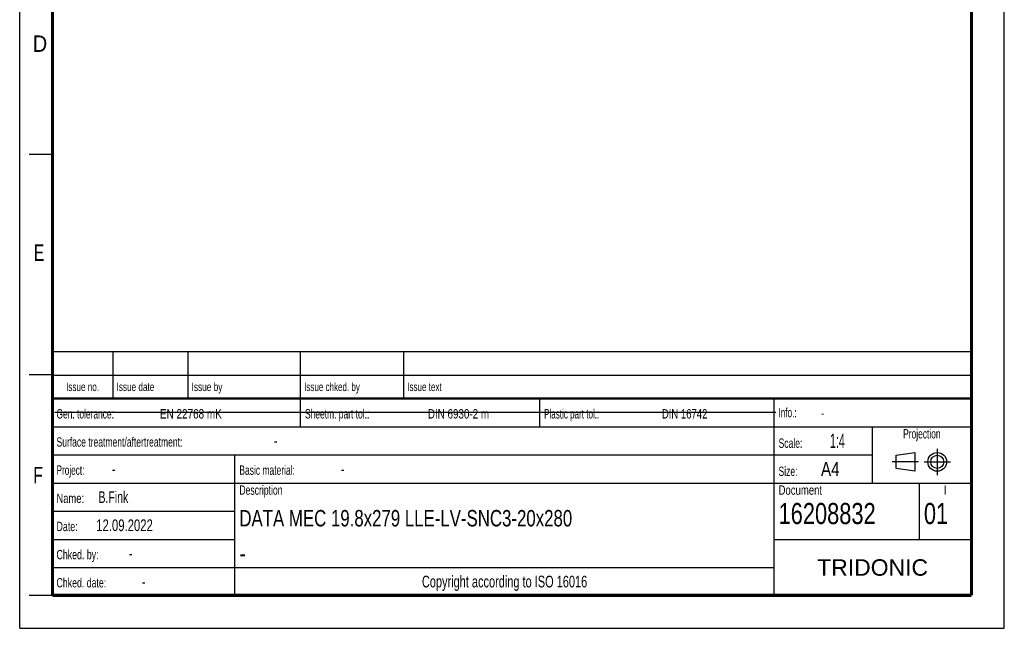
# Model space of a CAD drawing. Header units: millimetres. Extents: x 0 to 210, y 0 to 297.
# Tile 1 of 42: x 0 to 210, y 0 to 130. Entities that reach past the tile are written whole.
import ezdxf
from ezdxf.enums import TextEntityAlignment as Align

# ---------------------------------------------------------------- set-up
doc = ezdxf.new("R2010")
doc.units = ezdxf.units.MM
doc.header["$LTSCALE"] = 19.36
doc.linetypes.add('CENTER', pattern=[0.6, 0.375, -0.075, 0.075, -0.075])
doc.layers.get('0').update_dxf_attribs({"linetype": 'CONTINUOUS'})
doc.layers.add('DEFAULT_1', color=7, linetype='CENTER')
doc.layers.add('Z_NOTICE', color=7, linetype='CONTINUOUS')
doc.styles.get("Standard").update_dxf_attribs({"font": 'txt', "width": 0.7})
doc.styles.add('TEXTSTYLE_2', font='txt', dxfattribs={"width": 0.75})
doc.styles.add('TEXTSTYLE_5', font='arial.ttf')

# ---------------------------------------------------------------- blocks, each defined once
blk = doc.blocks.new('PROJEKTIONSMETHODE_BL0', base_point=(192.31, 35.47))
at = {"color": 2, "linetype": 'CONTINUOUS'}
for p, q in [((186.91, 36.87), (190.91, 37.47)), ((186.91, 34.07), (186.91, 36.87)), ((190.91, 37.47), (190.91, 33.47)), ((190.91, 33.47), (186.91, 34.07))]:
    blk.add_line(p, q, dxfattribs=at)
for radius in [2, 1.4]:
    blk.add_circle((195.71, 35.47), radius, dxfattribs=at)
at = {"layer": 'DEFAULT_1', "color": 2, "linetype": 'CENTER'}
for p, q in [((195.71, 38.27), (195.71, 32.67)), ((191.71, 35.47), (186.11, 35.47)), ((192.91, 35.47), (198.5, 35.47))]:
    blk.add_line(p, q, dxfattribs=at)

msp = doc.modelspace()

# ---------------------------------------------------------------- linework, layer by layer
at = {"color": 2, "linetype": 'CONTINUOUS'}
for p, q in [((0, 0), (0, 297)), ((210, 0), (210, 297)), ((7, 101), (2, 101)), ((6.91362, 48.96015), (6.91362, 58.96015)), ((6.91362, 58.96015), (202.91362, 58.96015)), ((19.91362, 48.96015), (19.91362, 58.96015)), ((35.91362, 48.96015), (35.91362, 58.96015)), ((59.91362, 48.96015), (59.91362, 58.96015)), ((81.91362, 48.96015), (81.91362, 58.96015)), ((202.91362, 48.96015), (202.91362, 58.96015)), ((7, 54), (2, 54)), ((6.91362, 53.96015), (202.91362, 53.96015)), ((6.91355, 6.96013), (6.91355, 48.96013)), ((6.91355, 48.96013), (202.91355, 48.96013)), ((6.91362, 48.96015), (202.91362, 48.96015)), ((59.91355, 42.96013), (59.91355, 48.96013)), ((110.91355, 42.96013), (110.91355, 48.96013)), ((160.91355, 6.96013), (160.91355, 48.96013)), ((202.91355, 6.96013), (202.91355, 48.96013)), ((6.91355, 42.96013), (202.91355, 42.96013)), ((181.91355, 30.96013), (181.91355, 42.96013)), ((6.91355, 36.96013), (181.91355, 36.96013)), ((45.91355, 6.96013), (45.91355, 36.96013)), ((6.91355, 30.96013), (202.91355, 30.96013)), ((191.91355, 18.96013), (191.91355, 30.96013)), ((6.91355, 24.96013), (45.91355, 24.96013)), ((6.91355, 18.96013), (45.91355, 18.96013)), ((160.91355, 18.96013), (202.91355, 18.96013)), ((6.91355, 12.96013), (160.91355, 12.96013)), ((7, 7), (2, 7)), ((6.91355, 6.96013), (202.91355, 6.96013)), ((0, 0), (210, 0))]:
    msp.add_line(p, q, dxfattribs=at)
at = {"color": 7, "linetype": 'CONTINUOUS'}
msp.add_line((7.46812, 46.04239), (161.26812, 46.04239), dxfattribs=at)
for points, const_width in [([(7, 7), (7, 290)], 0.7), ([(203, 7), (203, 290)], 0.7), ([(7, 49), (203, 49)], 0.5), ([(7, 7), (203, 7)], 0.7)]:
    msp.add_lwpolyline(points, dxfattribs=dict(at, const_width=const_width))

# ---------------------------------------------------------------- block references
at = {"color": 2, "linetype": 'CONTINUOUS'}
msp.add_blockref('PROJEKTIONSMETHODE_BL0', (192.30508, 35.46975), dxfattribs=at)

# ---------------------------------------------------------------- texts
at = {"color": 5, "linetype": 'CONTINUOUS', "style": 'TEXTSTYLE_2'}
for s, width, p in [('D', 0.904762, (2.80729, 122.85717)), ('E', 0.714286, (3.00245, 78.30247)), ('F', 0.714286, (2.92219, 30.89704))]:
    msp.add_text(s, height=3.5, dxfattribs=dict(at, width=width)).set_placement(p)
at = {"layer": 'Z_NOTICE', "color": 5, "linetype": 'CONTINUOUS', "style": 'TEXTSTYLE_2'}
for s, height, width, p in [('Issue date ', 1.8, 0.725108, (20.66362, 50.56015)), ('Issue by ', 1.8, 0.732804, (36.66362, 50.56015)), ('Issue chked. by', 1.8, 0.711111, (60.66362, 50.56015)), ('Issue text ', 1.8, 0.712121, (82.66362, 50.56015)), ('Gen. tolerance:', 2, 0.669841, (7.85105, 44.71013)), ('EN 22768 mK', 2, 0.792208, (29.91057, 44.71013)), ('Sheetm. part tol.:', 2, 0.67328, (60.85105, 44.71013)), ('DIN 6930-2 m', 2, 0.78373, (87.05343, 44.71013)), ('Plastic part tol.:', 2, 0.642857, (111.85105, 44.71013)), ('DIN 16742', 2, 0.759259, (136.95819, 44.71013)), ('Info.: ', 2, 0.64966, (161.85105, 44.96013)), ('Surface treatment/aftertreatment: ', 2, 0.681373, (7.85105, 38.71013)), ('Scale:  ', 2, 0.684524, (161.85105, 38.46013)), ('1:4', 3, 0.571429, (172.80343, 38.46013)), ('-', 2.5, 0.714286, (54.18438, 38.71013)), ('Project: ', 2, 0.656085, (7.85105, 32.71013)), ('-', 2.5, 0.714286, (19.66057, 32.71013)), ('Basic material: ', 2, 0.675595, (46.85105, 32.71013)), ('-', 2.5, 0.714286, (68.47009, 32.71013)), ('Size: ', 2, 0.678571, (161.85105, 32.46013)), (' A4', 3, 0.809524, (169.9939, 32.46013)), ('B.Fink', 2.5, 0.670635, (16.80343, 26.71013)), ('Description', 2, 0.688312, (46.85105, 28.46013)), ('Document', 2, 0.761905, (161.85105, 28.46013)), ('Name: ', 2, 0.746032, (7.85105, 26.71013)), ('16208832', 4.5, 0.77381, (161.85105, 22.21013)), ('01', 4.5, 0.77381, (192.85105, 22.21013)), ('12.09.2022', 2.5, 0.721429, (16.32724, 20.71013)), ('Date: ', 2, 0.706349, (7.85105, 20.71013)), ('Chked. by: ', 2, 0.701299, (7.85105, 14.71013)), ('-', 2.5, 0.714286, (23.27962, 14.71013)), ('Chked. date: ', 2, 0.699634, (7.85105, 8.71013)), ('-', 2.5, 0.714286, (26.04152, 8.71013))]:
    msp.add_text(s, height=height, dxfattribs=dict(at, width=width)).set_placement(p)
for s, height, width, p in [('Issue no.', 1.8, 0.719577, (13.41362, 50.56015)), ('Projection', 2, 0.671429, (192.41355, 40.46013)), ('I', 2, 0.833333, (197.41355, 28.46013)), ('Copyright according to ISO 16016', 2.5, 0.700149, (103.41355, 8.71013))]:
    msp.add_text(s, height=height, dxfattribs=dict(at, width=width)).set_placement(p, align=Align.CENTER)
at = {"layer": 'Z_NOTICE', "color": 5, "linetype": 'CONTINUOUS', "width": 0.714286}
msp.add_text('-', height=1.8, dxfattribs=at).set_placement((170.94628, 44.96013))
at = {"layer": 'Z_NOTICE', "color": 7, "linetype": 'CONTINUOUS', "style": 'TEXTSTYLE_2'}
for s, width, p in [('DATA MEC 19.8x279 LLE-LV-SNC3-20x280', 0.766534, (46.85105, 21.71013)), ('-', 0.904762, (46.85105, 14.21013))]:
    msp.add_text(s, height=3.5, dxfattribs=dict(at, width=width)).set_placement(p)
at = {"layer": 'Z_NOTICE', "color": 5, "linetype": 'CONTINUOUS', "style": 'TEXTSTYLE_5'}
msp.add_text('TRIDONIC', height=3.5, dxfattribs=at).set_placement((181.91355, 11.21013), align=Align.CENTER)

doc.saveas('drawing.dxf')
